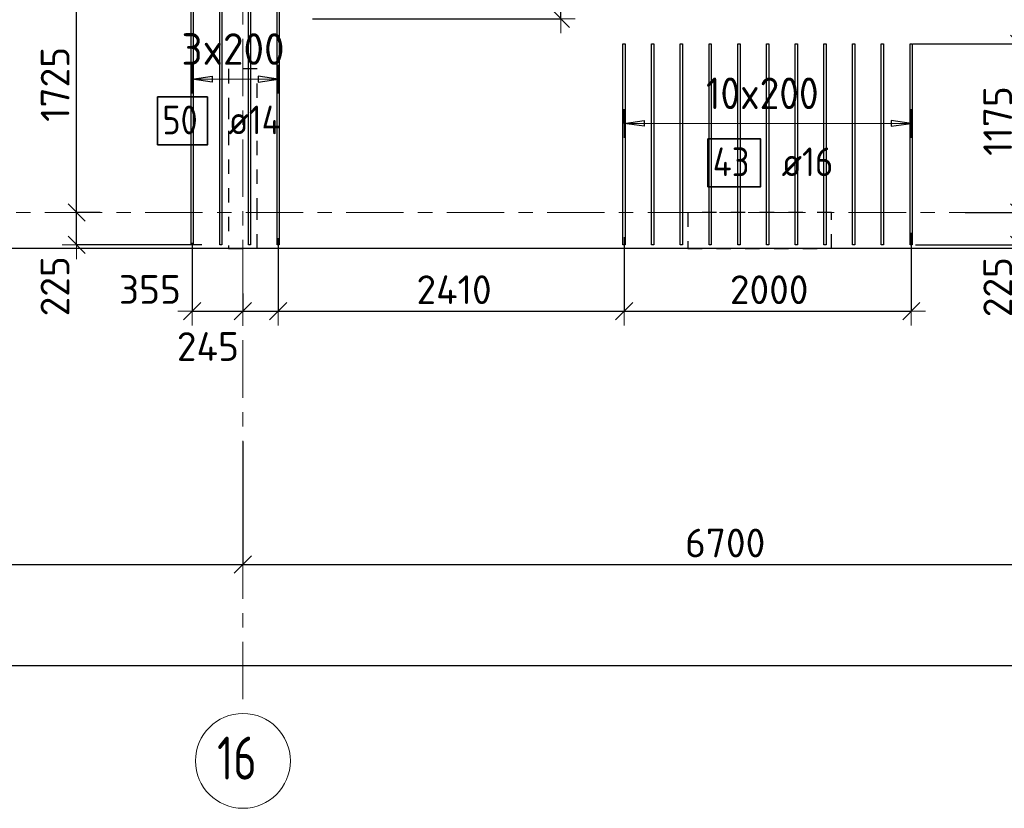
# Model space of a CAD drawing. Header units: metres. Extents: x -38 to 107, y -15 to 21.
# Tile 30 of 133: x 39.9 to 46.75, y -4.15 to 1.34. Entities that reach past the tile are written whole.
import ezdxf

# ---------------------------------------------------------------- set-up
doc = ezdxf.new("R2010")
doc.units = ezdxf.units.M
doc.header["$PDMODE"] = 65
for name, pattern in [('______11', [0.5, 0.4, -0.05, 0, -0.05]), ('______2', [0.0405, 0.03, -0.0105]), ('______5', [1.1, 0.8, -0.1, 0.1, -0.1])]:
    doc.linetypes.add(name, pattern=pattern)
for name, color, linetype, lineweight in [('XR$2$Осевая линия (1)', 7, '______5', 13), ('XR$2$Размерная линия (1)', 7, 'Continuous', 13), ('XR$4$Перекрытие (1)', 7, 'Continuous', 35), ('XR$4$Размерная линия (1)', 7, 'Continuous', 13)]:
    doc.layers.add(name, color=color, linetype=linetype, lineweight=lineweight)
for name, color, linetype, lineweight, true_color in [('XR$4$Арм.стержн.Доп. Арм верхн.зоны Х', 7, 'Continuous', 35, 0x8c8cff), ('XR$4$Арм.стержн.Доп. Арм. верхн.зоны У', 7, 'Continuous', 35, 0x739641), ('XR$6$Стена_ бетон несущ.', 7, 'Continuous', 70, 0xb4b496)]:
    doc.layers.add(name, color=color, linetype=linetype, lineweight=lineweight, true_color=true_color)
doc.styles.add('ISOCPEUR', font='txt')
doc.dimstyles.new('DIMSTYLE_3', dxfattribs={"dimtxt": 0.2, "dimasz": 0.2, "dimexe": 0, "dimexo": 0, "dimgap": 0.1, "dimtad": 2, "dimdec": 0, "dimlfac": 1000, "dimrnd": 5, "dimzin": 12, "dimdsep": 46, "dimtxsty": 'ISOCPEUR', "dimblk1": 'ALL_ML_STRICH', "dimblk2": 'ALL_ML_STRICH', "dimsah": 1, "dimcen": 0, "dimclrd": 7, "dimclre": 256, "dimclrt": 7, "dimadec": 0, "dimazin": 0, "dimtfac": 1, "dimtdec": 0, "dimtix": 1, "dimtmove": 2, "dimatfit": 3, "dimfxl": 0, "dimtzin": 0, "dimlwd": 0, "dimlwe": -3, "dimarcsym": 0})
doc.dimstyles.new('DIMSTYLE_33', dxfattribs={"dimtxt": 0.2, "dimasz": 0.2, "dimexe": 0, "dimexo": 0, "dimgap": 0.1, "dimtad": 2, "dimdec": 0, "dimlfac": 1000, "dimrnd": 5, "dimzin": 12, "dimdsep": 46, "dimtxsty": 'ISOCPEUR', "dimblk1": 'ALL_ML_STRICH', "dimblk2": 'ALL_ML_STRICH', "dimsah": 1, "dimcen": 0, "dimclrd": 7, "dimclre": 256, "dimclrt": 7, "dimadec": 0, "dimazin": 0, "dimtfac": 1, "dimtdec": 0, "dimtix": 1, "dimtmove": 2, "dimatfit": 3, "dimfxl": 0, "dimtvp": 1.2, "dimtzin": 0, "dimlwd": 0, "dimlwe": -3, "dimarcsym": 0})
doc.dimstyles.new('DIMSTYLE_34', dxfattribs={"dimtxt": 0.2, "dimasz": 0.2, "dimexe": 0, "dimexo": 0, "dimgap": 0.1, "dimtad": 0, "dimdec": 0, "dimlfac": 1000, "dimrnd": 5, "dimzin": 12, "dimdsep": 46, "dimtxsty": 'ISOCPEUR', "dimblk1": 'ALL_ML_STRICH', "dimblk2": 'ALL_ML_STRICH', "dimsah": 1, "dimcen": 0, "dimclrd": 7, "dimclre": 256, "dimclrt": 7, "dimadec": 0, "dimazin": 0, "dimtfac": 1, "dimtdec": 0, "dimtix": 1, "dimtmove": 2, "dimatfit": 3, "dimfxl": 0, "dimtvp": 1.2, "dimtzin": 0, "dimlwd": 0, "dimlwe": -3, "dimarcsym": 0})

# ---------------------------------------------------------------- blocks, each defined once
blk = doc.blocks.new('ALL_ML_STRICH')
at = {"color": 0, "linetype": 'ByBlock', "lineweight": -2}
for p, q in [((0, -0.5), (0, 0.5)), ((-1, 0), (0.5, 0)), ((-0.3, -0.3), (0.3, 0.3))]:
    blk.add_line(p, q, dxfattribs=at)
blk = doc.blocks.new('*D12')
at = {"layer": 'DEFPOINTS', "color": 7, "linetype": 'Continuous', "lineweight": 13, "transparency": 33554687}
for p in [(0.5, -3.1033), (61.6, -3.1401), (0.5, -3.1563)]:
    blk.add_point(p, dxfattribs=at)
at = {"layer": 'XR$2$Размерная линия (1)', "color": 9, "linetype": 'Continuous', "lineweight": -2, "true_color": 0xc7c7c7, "transparency": 33554687}
for p, q in [((0.5, -3.1233), (0.5, -3.1563)), ((61.6, -3.1563), (61.6, -3.1563))]:
    blk.add_line(p, q, dxfattribs=at)
at = {"layer": 'XR$2$Размерная линия (1)', "color": 7, "linetype": 'Continuous', "lineweight": -2, "transparency": 33554687}
blk.add_line((0.5, -3.1563), (61.6, -3.1563), dxfattribs=at)
at = {"layer": 'XR$2$Размерная линия (1)', "color": 7, "linetype": 'Continuous', "lineweight": 13, "transparency": 33554687, "xscale": 0.2, "yscale": 0.2, "zscale": 0.2, "rotation": 180}
blk.add_blockref('ALL_ML_STRICH', (0.5, -3.1563), dxfattribs=at)
at = {"layer": 'XR$2$Размерная линия (1)', "color": 7, "linetype": 'Continuous', "lineweight": 13, "transparency": 33554687, "xscale": 0.2, "yscale": 0.2, "zscale": 0.2}
blk.add_blockref('ALL_ML_STRICH', (61.6, -3.1563), dxfattribs=at)
at = {"layer": 'XR$2$Размерная линия (1)', "color": 7, "linetype": 'Continuous', "lineweight": 13, "transparency": 33554687, "insert": (31.1, -3.0063), "char_height": 0.2, "width": 1, "attachment_point": 5, "style": 'ISOCPEUR'}
blk.add_mtext('\\A1;{61100}', dxfattribs=at)
blk = doc.blocks.new('*D22')
at = {"layer": 'DEFPOINTS', "color": 7, "linetype": 'Continuous', "lineweight": 13, "transparency": 33554687}
for p in [(41.45, -1.5748), (36.95, -1.6172), (36.95, -2.452)]:
    blk.add_point(p, dxfattribs=at)
at = {"layer": 'XR$2$Размерная линия (1)', "color": 9, "linetype": 'Continuous', "lineweight": -2, "true_color": 0xc7c7c7, "transparency": 33554687}
for p, q in [((36.95, -1.6372), (36.95, -2.452)), ((41.45, -1.5948), (41.45, -2.452))]:
    blk.add_line(p, q, dxfattribs=at)
at = {"layer": 'XR$2$Размерная линия (1)', "color": 7, "linetype": 'Continuous', "lineweight": -2, "transparency": 33554687}
blk.add_line((36.95, -2.452), (41.45, -2.452), dxfattribs=at)
at = {"layer": 'XR$2$Размерная линия (1)', "color": 7, "linetype": 'Continuous', "lineweight": 13, "transparency": 33554687, "xscale": 0.2, "yscale": 0.2, "zscale": 0.2, "rotation": 180}
blk.add_blockref('ALL_ML_STRICH', (36.95, -2.452), dxfattribs=at)
at = {"layer": 'XR$2$Размерная линия (1)', "color": 7, "linetype": 'Continuous', "lineweight": 13, "transparency": 33554687, "xscale": 0.2, "yscale": 0.2, "zscale": 0.2}
blk.add_blockref('ALL_ML_STRICH', (41.45, -2.452), dxfattribs=at)
at = {"layer": 'XR$2$Размерная линия (1)', "color": 7, "linetype": 'Continuous', "lineweight": 13, "transparency": 33554687, "insert": (39.2, -2.302), "char_height": 0.2, "width": 0.8, "attachment_point": 5, "style": 'ISOCPEUR'}
blk.add_mtext('\\A1;{4500}', dxfattribs=at)
blk = doc.blocks.new('*D23')
at = {"layer": 'DEFPOINTS', "color": 7, "linetype": 'Continuous', "lineweight": 13, "transparency": 33554687}
for p in [(41.45, -1.5748), (48.15, -1.6059), (41.45, -2.452)]:
    blk.add_point(p, dxfattribs=at)
at = {"layer": 'XR$2$Размерная линия (1)', "color": 9, "linetype": 'Continuous', "lineweight": -2, "true_color": 0xc7c7c7, "transparency": 33554687}
for p, q in [((41.45, -1.5948), (41.45, -2.452)), ((48.15, -1.6259), (48.15, -2.452))]:
    blk.add_line(p, q, dxfattribs=at)
at = {"layer": 'XR$2$Размерная линия (1)', "color": 7, "linetype": 'Continuous', "lineweight": -2, "transparency": 33554687}
blk.add_line((41.45, -2.452), (48.15, -2.452), dxfattribs=at)
at = {"layer": 'XR$2$Размерная линия (1)', "color": 7, "linetype": 'Continuous', "lineweight": 13, "transparency": 33554687, "xscale": 0.2, "yscale": 0.2, "zscale": 0.2, "rotation": 180}
blk.add_blockref('ALL_ML_STRICH', (41.45, -2.452), dxfattribs=at)
at = {"layer": 'XR$2$Размерная линия (1)', "color": 7, "linetype": 'Continuous', "lineweight": 13, "transparency": 33554687, "xscale": 0.2, "yscale": 0.2, "zscale": 0.2}
blk.add_blockref('ALL_ML_STRICH', (48.15, -2.452), dxfattribs=at)
at = {"layer": 'XR$2$Размерная линия (1)', "color": 7, "linetype": 'Continuous', "lineweight": 13, "transparency": 33554687, "insert": (44.81, -2.302), "char_height": 0.2, "width": 0.8, "attachment_point": 5, "style": 'ISOCPEUR'}
blk.add_mtext('\\A1;{6700}', dxfattribs=at)
blk = doc.blocks.new('*D469')
at = {"layer": 'DEFPOINTS', "color": 7, "linetype": 'Continuous', "lineweight": 13, "transparency": 33554687}
for p in [(40.4755, 0), (40.2922, -0.2248), (41.1843, -0.2248)]:
    blk.add_point(p, dxfattribs=at)
at = {"layer": 'XR$4$Размерная линия (1)', "color": 9, "linetype": 'Continuous', "lineweight": -2, "true_color": 0xc7c7c7, "transparency": 33554687}
for p, q in [((40.4555, 0), (40.2922, 0)), ((41.1643, -0.2248), (40.2922, -0.2248))]:
    blk.add_line(p, q, dxfattribs=at)
at = {"layer": 'XR$4$Размерная линия (1)', "color": 7, "linetype": 'Continuous', "lineweight": -2, "transparency": 33554687}
blk.add_line((40.2922, -0.2248), (40.2922, 0), dxfattribs=at)
at = {"layer": 'XR$4$Размерная линия (1)', "color": 7, "linetype": 'Continuous', "lineweight": 13, "transparency": 33554687, "xscale": 0.2, "yscale": 0.2, "zscale": 0.2}
for p, rotation in [((40.2922, 0), 90), ((40.2922, -0.2248), 270)]:
    blk.add_blockref('ALL_ML_STRICH', p, dxfattribs=dict(at, rotation=rotation))
at = {"layer": 'XR$4$Размерная линия (1)', "color": 7, "linetype": 'Continuous', "lineweight": 13, "transparency": 33554687, "insert": (40.1413, -0.5137), "char_height": 0.2, "width": 0.6, "attachment_point": 5, "rotation": 90, "style": 'ISOCPEUR'}
blk.add_mtext('\\A1;{225}', dxfattribs=at)
blk = doc.blocks.new('*D470')
at = {"layer": 'DEFPOINTS', "color": 7, "linetype": 'Continuous', "lineweight": 13, "transparency": 33554687}
for p in [(41.1032, 1.7252), (40.2922, 0), (40.4755, 0)]:
    blk.add_point(p, dxfattribs=at)
at = {"layer": 'XR$4$Размерная линия (1)', "color": 9, "linetype": 'Continuous', "lineweight": -2, "true_color": 0xc7c7c7, "transparency": 33554687}
for p, q in [((41.0832, 1.7252), (40.2922, 1.7252)), ((40.4555, 0), (40.2922, 0))]:
    blk.add_line(p, q, dxfattribs=at)
at = {"layer": 'XR$4$Размерная линия (1)', "color": 7, "linetype": 'Continuous', "lineweight": -2, "transparency": 33554687}
blk.add_line((40.2922, 0), (40.2922, 1.7252), dxfattribs=at)
at = {"layer": 'XR$4$Размерная линия (1)', "color": 7, "linetype": 'Continuous', "lineweight": 13, "transparency": 33554687, "xscale": 0.2, "yscale": 0.2, "zscale": 0.2}
for p, rotation in [((40.2922, 1.7252), 90), ((40.2922, 0), 270)]:
    blk.add_blockref('ALL_ML_STRICH', p, dxfattribs=dict(at, rotation=rotation))
at = {"layer": 'XR$4$Размерная линия (1)', "color": 7, "linetype": 'Continuous', "lineweight": 13, "transparency": 33554687, "insert": (40.1422, 0.8926), "char_height": 0.2, "width": 0.8, "attachment_point": 5, "rotation": 90, "style": 'ISOCPEUR'}
blk.add_mtext('\\A1;{1725}', dxfattribs=at)
blk = doc.blocks.new('*D474')
at = {"layer": 'DEFPOINTS', "color": 7, "linetype": 'Continuous', "lineweight": 13, "transparency": 33554687}
for p in [(41.866, 5.2497), (41.9152, 1.3497), (43.6659, 1.3497)]:
    blk.add_point(p, dxfattribs=at)
at = {"layer": 'XR$4$Размерная линия (1)', "color": 9, "linetype": 'Continuous', "lineweight": -2, "true_color": 0xc7c7c7, "transparency": 33554687}
for p, q in [((41.886, 5.2497), (43.6659, 5.2497)), ((41.9352, 1.3497), (43.6659, 1.3497))]:
    blk.add_line(p, q, dxfattribs=at)
at = {"layer": 'XR$4$Размерная линия (1)', "color": 7, "linetype": 'Continuous', "lineweight": -2, "transparency": 33554687}
blk.add_line((43.6659, 1.3497), (43.6659, 5.2497), dxfattribs=at)
at = {"layer": 'XR$4$Размерная линия (1)', "color": 7, "linetype": 'Continuous', "lineweight": 13, "transparency": 33554687, "xscale": 0.2, "yscale": 0.2, "zscale": 0.2}
for p, rotation in [((43.6659, 5.2497), 90), ((43.6659, 1.3497), 270)]:
    blk.add_blockref('ALL_ML_STRICH', p, dxfattribs=dict(at, rotation=rotation))
at = {"layer": 'XR$4$Размерная линия (1)', "color": 7, "linetype": 'Continuous', "lineweight": 13, "transparency": 33554687, "insert": (43.5159, 3.3097), "char_height": 0.2, "width": 0.8, "attachment_point": 5, "rotation": 90, "style": 'ISOCPEUR'}
blk.add_mtext('\\A1;{3900}', dxfattribs=at)
blk = doc.blocks.new('*D482')
at = {"layer": 'DEFPOINTS', "color": 7, "linetype": 'Continuous', "lineweight": 13, "transparency": 33554687}
for p in [(41.0962, -0.191), (41.45, -0.5444), (41.0962, -0.6875)]:
    blk.add_point(p, dxfattribs=at)
at = {"layer": 'XR$4$Размерная линия (1)', "color": 9, "linetype": 'Continuous', "lineweight": -2, "true_color": 0xc7c7c7, "transparency": 33554687}
for p, q in [((41.0962, -0.211), (41.0962, -0.6875)), ((41.45, -0.5644), (41.45, -0.6875))]:
    blk.add_line(p, q, dxfattribs=at)
at = {"layer": 'XR$4$Размерная линия (1)', "color": 7, "linetype": 'Continuous', "lineweight": -2, "transparency": 33554687}
blk.add_line((41.0962, -0.6875), (41.45, -0.6875), dxfattribs=at)
at = {"layer": 'XR$4$Размерная линия (1)', "color": 7, "linetype": 'Continuous', "lineweight": 13, "transparency": 33554687, "xscale": 0.2, "yscale": 0.2, "zscale": 0.2, "rotation": 180}
blk.add_blockref('ALL_ML_STRICH', (41.0962, -0.6875), dxfattribs=at)
at = {"layer": 'XR$4$Размерная линия (1)', "color": 7, "linetype": 'Continuous', "lineweight": 13, "transparency": 33554687, "xscale": 0.2, "yscale": 0.2, "zscale": 0.2}
blk.add_blockref('ALL_ML_STRICH', (41.45, -0.6875), dxfattribs=at)
at = {"layer": 'XR$4$Размерная линия (1)', "color": 7, "linetype": 'Continuous', "lineweight": 13, "transparency": 33554687, "insert": (40.8025, -0.5359), "char_height": 0.2, "width": 0.6, "attachment_point": 5, "style": 'ISOCPEUR'}
blk.add_mtext('\\A1;{355}', dxfattribs=at)
blk = doc.blocks.new('*D483')
at = {"layer": 'DEFPOINTS', "color": 7, "linetype": 'Continuous', "lineweight": 13, "transparency": 33554687}
for p in [(41.6962, -0.1591), (41.45, -0.5444), (41.45, -0.6875)]:
    blk.add_point(p, dxfattribs=at)
at = {"layer": 'XR$4$Размерная линия (1)', "color": 9, "linetype": 'Continuous', "lineweight": -2, "true_color": 0xc7c7c7, "transparency": 33554687}
for p, q in [((41.6962, -0.1791), (41.6962, -0.6875)), ((41.45, -0.5644), (41.45, -0.6875))]:
    blk.add_line(p, q, dxfattribs=at)
at = {"layer": 'XR$4$Размерная линия (1)', "color": 7, "linetype": 'Continuous', "lineweight": -2, "transparency": 33554687}
blk.add_line((41.45, -0.6875), (41.6962, -0.6875), dxfattribs=at)
at = {"layer": 'XR$4$Размерная линия (1)', "color": 7, "linetype": 'Continuous', "lineweight": 13, "transparency": 33554687, "xscale": 0.2, "yscale": 0.2, "zscale": 0.2, "rotation": 180}
blk.add_blockref('ALL_ML_STRICH', (41.45, -0.6875), dxfattribs=at)
at = {"layer": 'XR$4$Размерная линия (1)', "color": 7, "linetype": 'Continuous', "lineweight": 13, "transparency": 33554687, "xscale": 0.2, "yscale": 0.2, "zscale": 0.2}
blk.add_blockref('ALL_ML_STRICH', (41.6962, -0.6875), dxfattribs=at)
at = {"layer": 'XR$4$Размерная линия (1)', "color": 7, "linetype": 'Continuous', "lineweight": 13, "transparency": 33554687, "insert": (41.2065, -0.9333), "char_height": 0.2, "width": 0.6, "attachment_point": 5, "style": 'ISOCPEUR'}
blk.add_mtext('\\A1;{245}', dxfattribs=at)
blk = doc.blocks.new('*D484')
at = {"layer": 'DEFPOINTS', "color": 7, "linetype": 'Continuous', "lineweight": 13, "transparency": 33554687}
for p in [(41.6962, -0.1591), (44.1064, -0.1511), (41.6962, -0.6875)]:
    blk.add_point(p, dxfattribs=at)
at = {"layer": 'XR$4$Размерная линия (1)', "color": 9, "linetype": 'Continuous', "lineweight": -2, "true_color": 0xc7c7c7, "transparency": 33554687}
for p, q in [((41.6962, -0.1791), (41.6962, -0.6875)), ((44.1064, -0.1711), (44.1064, -0.6875))]:
    blk.add_line(p, q, dxfattribs=at)
at = {"layer": 'XR$4$Размерная линия (1)', "color": 7, "linetype": 'Continuous', "lineweight": -2, "transparency": 33554687}
blk.add_line((41.6962, -0.6875), (44.1064, -0.6875), dxfattribs=at)
at = {"layer": 'XR$4$Размерная линия (1)', "color": 7, "linetype": 'Continuous', "lineweight": 13, "transparency": 33554687, "xscale": 0.2, "yscale": 0.2, "zscale": 0.2, "rotation": 180}
blk.add_blockref('ALL_ML_STRICH', (41.6962, -0.6875), dxfattribs=at)
at = {"layer": 'XR$4$Размерная линия (1)', "color": 7, "linetype": 'Continuous', "lineweight": 13, "transparency": 33554687, "xscale": 0.2, "yscale": 0.2, "zscale": 0.2}
blk.add_blockref('ALL_ML_STRICH', (44.1064, -0.6875), dxfattribs=at)
at = {"layer": 'XR$4$Размерная линия (1)', "color": 7, "linetype": 'Continuous', "lineweight": 13, "transparency": 33554687, "insert": (42.9213, -0.5375), "char_height": 0.2, "width": 0.8, "attachment_point": 5, "style": 'ISOCPEUR'}
blk.add_mtext('\\A1;{2410}', dxfattribs=at)
blk = doc.blocks.new('*D485')
at = {"layer": 'DEFPOINTS', "color": 7, "linetype": 'Continuous', "lineweight": 13, "transparency": 33554687}
for p in [(46.1064, -0.1204), (44.1064, -0.1511), (44.1064, -0.6875)]:
    blk.add_point(p, dxfattribs=at)
at = {"layer": 'XR$4$Размерная линия (1)', "color": 9, "linetype": 'Continuous', "lineweight": -2, "true_color": 0xc7c7c7, "transparency": 33554687}
for p, q in [((44.1064, -0.1711), (44.1064, -0.6875)), ((46.1064, -0.1404), (46.1064, -0.6875))]:
    blk.add_line(p, q, dxfattribs=at)
at = {"layer": 'XR$4$Размерная линия (1)', "color": 7, "linetype": 'Continuous', "lineweight": -2, "transparency": 33554687}
blk.add_line((44.1064, -0.6875), (46.1064, -0.6875), dxfattribs=at)
at = {"layer": 'XR$4$Размерная линия (1)', "color": 7, "linetype": 'Continuous', "lineweight": 13, "transparency": 33554687, "xscale": 0.2, "yscale": 0.2, "zscale": 0.2, "rotation": 180}
blk.add_blockref('ALL_ML_STRICH', (44.1064, -0.6875), dxfattribs=at)
at = {"layer": 'XR$4$Размерная линия (1)', "color": 7, "linetype": 'Continuous', "lineweight": 13, "transparency": 33554687, "xscale": 0.2, "yscale": 0.2, "zscale": 0.2}
blk.add_blockref('ALL_ML_STRICH', (46.1064, -0.6875), dxfattribs=at)
at = {"layer": 'XR$4$Размерная линия (1)', "color": 7, "linetype": 'Continuous', "lineweight": 13, "transparency": 33554687, "insert": (45.1164, -0.5375), "char_height": 0.2, "width": 0.8, "attachment_point": 5, "style": 'ISOCPEUR'}
blk.add_mtext('\\A1;{2000}', dxfattribs=at)
blk = doc.blocks.new('*D601')
at = {"layer": 'DEFPOINTS', "color": 7, "linetype": 'Continuous', "lineweight": 13, "transparency": 33554687}
for p in [(46.4626, 0), (46.1154, -0.2248), (46.8584, -0.2248)]:
    blk.add_point(p, dxfattribs=at)
at = {"layer": 'XR$4$Размерная линия (1)', "color": 9, "linetype": 'Continuous', "lineweight": -2, "true_color": 0xc7c7c7, "transparency": 33554687}
for p, q in [((46.4826, 0), (46.8584, 0)), ((46.1354, -0.2248), (46.8584, -0.2248))]:
    blk.add_line(p, q, dxfattribs=at)
at = {"layer": 'XR$4$Размерная линия (1)', "color": 7, "linetype": 'Continuous', "lineweight": -2, "transparency": 33554687}
blk.add_line((46.8584, -0.2248), (46.8584, 0), dxfattribs=at)
at = {"layer": 'XR$4$Размерная линия (1)', "color": 7, "linetype": 'Continuous', "lineweight": 13, "transparency": 33554687, "xscale": 0.2, "yscale": 0.2, "zscale": 0.2}
for p, rotation in [((46.8584, 0), 90), ((46.8584, -0.2248), 270)]:
    blk.add_blockref('ALL_ML_STRICH', p, dxfattribs=dict(at, rotation=rotation))
at = {"layer": 'XR$4$Размерная линия (1)', "color": 7, "linetype": 'Continuous', "lineweight": 13, "transparency": 33554687, "insert": (46.7088, -0.5197), "char_height": 0.2, "width": 0.6, "attachment_point": 5, "rotation": 90, "style": 'ISOCPEUR'}
blk.add_mtext('\\A1;{225}', dxfattribs=at)
blk = doc.blocks.new('*D602')
at = {"layer": 'DEFPOINTS', "color": 7, "linetype": 'Continuous', "lineweight": 13, "transparency": 33554687}
for p in [(46.0974, 1.1752), (46.4626, 0), (46.8584, 0)]:
    blk.add_point(p, dxfattribs=at)
at = {"layer": 'XR$4$Размерная линия (1)', "color": 9, "linetype": 'Continuous', "lineweight": -2, "true_color": 0xc7c7c7, "transparency": 33554687}
for p, q in [((46.1174, 1.1752), (46.8584, 1.1752)), ((46.4826, 0), (46.8584, 0))]:
    blk.add_line(p, q, dxfattribs=at)
at = {"layer": 'XR$4$Размерная линия (1)', "color": 7, "linetype": 'Continuous', "lineweight": -2, "transparency": 33554687}
blk.add_line((46.8584, 0), (46.8584, 1.1752), dxfattribs=at)
at = {"layer": 'XR$4$Размерная линия (1)', "color": 7, "linetype": 'Continuous', "lineweight": 13, "transparency": 33554687, "xscale": 0.2, "yscale": 0.2, "zscale": 0.2}
for p, rotation in [((46.8584, 1.1752), 90), ((46.8584, 0), 270)]:
    blk.add_blockref('ALL_ML_STRICH', p, dxfattribs=dict(at, rotation=rotation))
at = {"layer": 'XR$4$Размерная линия (1)', "color": 7, "linetype": 'Continuous', "lineweight": 13, "transparency": 33554687, "insert": (46.7084, 0.6376), "char_height": 0.2, "width": 0.8, "attachment_point": 5, "rotation": 90, "style": 'ISOCPEUR'}
blk.add_mtext('\\A1;{1175}', dxfattribs=at)

msp = doc.modelspace()

# ---------------------------------------------------------------- linework, layer by layer
at = {"layer": 'XR$2$Осевая линия (1)', "color": 253, "linetype": '______11', "lineweight": 13, "true_color": 0xa0a0a0, "transparency": 33554687}
for p, q in [((41.45, -3.39), (41.45, 8.13)), ((-2.63, 0), (62.6, 0))]:
    msp.add_line(p, q, dxfattribs=at)
at = {"layer": 'XR$2$Осевая линия (1)', "color": 7, "linetype": 'Continuous', "lineweight": 13, "transparency": 33554687}
msp.add_circle((41.4504, -3.8199), 0.3304, dxfattribs=at)
at = {"layer": 'XR$4$Арм.стержн.Доп. Арм верхн.зоны Х', "color": 253, "linetype": 'Continuous', "lineweight": -3, "true_color": 0xa0a0a0, "transparency": 33554687}
for p, q in [((41.0962, 0.9291), (41.0962, 1.0291)), ((41.6962, 0.9291), (41.6962, 1.0291)), ((41.0962, 0.9291), (41.0962, 0.8291)), ((41.6962, 0.9291), (41.6962, 0.8291))]:
    msp.add_line(p, q, dxfattribs=at)
at = {"layer": 'XR$4$Арм.стержн.Доп. Арм верхн.зоны Х', "color": 7, "linetype": 'Continuous', "lineweight": 25, "transparency": 33554687}
for p, q in [((41.0962, 0.9291), (41.2362, 0.9491)), ((41.2362, 0.9091), (41.0962, 0.9291)), ((41.2362, 0.9491), (41.2362, 0.9091)), ((41.6962, 0.9291), (41.5562, 0.9491)), ((41.5562, 0.9491), (41.5562, 0.9091)), ((41.5562, 0.9091), (41.6962, 0.9291))]:
    msp.add_line(p, q, dxfattribs=at)
at = {"layer": 'XR$4$Арм.стержн.Доп. Арм верхн.зоны Х', "color": 7, "linetype": 'Continuous', "lineweight": 13, "transparency": 33554687}
for p, q in [((41.0962, 0.9291), (41.0962, 0.9291)), ((41.0962, 0.9291), (41.6962, 0.9291)), ((41.6962, 0.9291), (41.6962, 0.9291))]:
    msp.add_line(p, q, dxfattribs=at)
at = {"layer": 'XR$4$Арм.стержн.Доп. Арм верхн.зоны Х', "color": 7, "linetype": 'Continuous', "lineweight": 25, "transparency": 33554687}
for points in [[(41.0892, -0.2248), (41.0892, 1.7252), (41.1032, 1.7252), (41.1032, -0.2248), (41.0892, -0.2248)], [(41.2892, -0.2248), (41.2892, 1.7252), (41.3032, 1.7252), (41.3032, -0.2248), (41.2892, -0.2248)], [(41.4892, -0.2248), (41.4892, 1.7252), (41.5032, 1.7252), (41.5032, -0.2248), (41.4892, -0.2248)], [(41.6892, -0.2248), (41.6892, 1.7252), (41.7032, 1.7252), (41.7032, -0.2248), (41.6892, -0.2248)]]:
    msp.add_lwpolyline(points, dxfattribs=at)
at = {"layer": 'XR$4$Арм.стержн.Доп. Арм верхн.зоны Х', "color": 7, "linetype": 'Continuous', "lineweight": 35, "transparency": 33554687}
msp.add_lwpolyline([(40.8562, 0.4717), (41.2028, 0.4717), (41.2028, 0.805), (40.8562, 0.805), (40.8562, 0.4717)], dxfattribs=at)
at = {"layer": 'XR$4$Арм.стержн.Доп. Арм. верхн.зоны У', "color": 253, "linetype": 'Continuous', "lineweight": -3, "true_color": 0xa0a0a0, "transparency": 33554687}
for p, q in [((44.1054, 0.6206), (44.1054, 0.7206)), ((46.1054, 0.6206), (46.1054, 0.7206)), ((44.1054, 0.6206), (44.1054, 0.5206)), ((46.1054, 0.6206), (46.1054, 0.5206))]:
    msp.add_line(p, q, dxfattribs=at)
at = {"layer": 'XR$4$Арм.стержн.Доп. Арм. верхн.зоны У', "color": 7, "linetype": 'Continuous', "lineweight": 25, "transparency": 33554687}
for p, q in [((44.1054, 0.6206), (44.2454, 0.6406)), ((44.2454, 0.6006), (44.1054, 0.6206)), ((44.2454, 0.6406), (44.2454, 0.6006)), ((46.1054, 0.6206), (45.9654, 0.6406)), ((45.9654, 0.6406), (45.9654, 0.6006)), ((45.9654, 0.6006), (46.1054, 0.6206))]:
    msp.add_line(p, q, dxfattribs=at)
at = {"layer": 'XR$4$Арм.стержн.Доп. Арм. верхн.зоны У', "color": 7, "linetype": 'Continuous', "lineweight": 13, "transparency": 33554687}
for p, q in [((44.1054, 0.6206), (44.1054, 0.6206)), ((46.1054, 0.6206), (46.1054, 0.6206))]:
    msp.add_line(p, q, dxfattribs=at)
at = {"layer": 'XR$4$Арм.стержн.Доп. Арм. верхн.зоны У', "color": 7, "linetype": 'Continuous', "lineweight": 25, "transparency": 33554687}
for points in [[(44.0974, -0.2248), (44.0974, 1.1752), (44.1134, 1.1752), (44.1134, -0.2248), (44.0974, -0.2248)], [(44.2974, -0.2248), (44.2974, 1.1752), (44.3134, 1.1752), (44.3134, -0.2248), (44.2974, -0.2248)], [(44.4974, -0.2248), (44.4974, 1.1752), (44.5134, 1.1752), (44.5134, -0.2248), (44.4974, -0.2248)], [(44.6974, -0.2248), (44.6974, 1.1752), (44.7134, 1.1752), (44.7134, -0.2248), (44.6974, -0.2248)], [(44.8974, -0.2248), (44.8974, 1.1752), (44.9134, 1.1752), (44.9134, -0.2248), (44.8974, -0.2248)], [(45.0974, -0.2248), (45.0974, 1.1752), (45.1134, 1.1752), (45.1134, -0.2248), (45.0974, -0.2248)], [(45.2974, -0.2248), (45.2974, 1.1752), (45.3134, 1.1752), (45.3134, -0.2248), (45.2974, -0.2248)], [(45.4974, -0.2248), (45.4974, 1.1752), (45.5134, 1.1752), (45.5134, -0.2248), (45.4974, -0.2248)], [(45.6974, -0.2248), (45.6974, 1.1752), (45.7134, 1.1752), (45.7134, -0.2248), (45.6974, -0.2248)], [(45.8974, -0.2248), (45.8974, 1.1752), (45.9134, 1.1752), (45.9134, -0.2248), (45.8974, -0.2248)], [(46.0974, -0.2248), (46.0974, 1.1752), (46.1134, 1.1752), (46.1134, -0.2248), (46.0974, -0.2248)]]:
    msp.add_lwpolyline(points, dxfattribs=at)
at = {"layer": 'XR$4$Арм.стержн.Доп. Арм. верхн.зоны У', "color": 7, "linetype": 'Continuous', "lineweight": 13, "transparency": 33554687}
msp.add_lwpolyline([(44.1054, 0.6206), (44.4774, 0.6206), (44.4774, 0.6206), (46.1054, 0.6206)], dxfattribs=at)
at = {"layer": 'XR$4$Арм.стержн.Доп. Арм. верхн.зоны У', "color": 7, "linetype": 'Continuous', "lineweight": 35, "transparency": 33554687}
msp.add_lwpolyline([(44.6898, 0.1802), (45.0565, 0.1802), (45.0565, 0.5135), (44.6898, 0.5135), (44.6898, 0.1802)], dxfattribs=at)
at = {"layer": 'XR$4$Перекрытие (1)', "color": 7, "linetype": 'Continuous', "lineweight": 25, "transparency": 33554687}
msp.add_line((61.85, -0.2498), (32.725, -0.2498), dxfattribs=at)
at = {"layer": 'XR$6$Стена_ бетон несущ.', "color": 253, "linetype": '______2', "lineweight": -3, "true_color": 0xa0a0a0, "transparency": 33554687}
for p, q in [((41.55, 1), (41.35, 1)), ((41.35, 1), (41.35, 0.75)), ((41.55, 0), (41.55, 1)), ((41.35, 0.75), (41.35, 0.57)), ((41.35, 0.57), (41.35, -0.25)), ((41.55, -0.25), (41.55, 0)), ((45.55, 0), (44.55, 0)), ((44.55, 0), (44.55, -0.25)), ((45.55, -0.25), (45.55, 0)), ((41.35, -0.25), (41.55, -0.25)), ((44.55, -0.25), (45.55, -0.25))]:
    msp.add_line(p, q, dxfattribs=at)

# ---------------------------------------------------------------- texts
at = {"layer": 'XR$2$Осевая линия (1)', "color": 7, "linetype": 'Continuous', "lineweight": 13, "transparency": 33554687, "insert": (41.2704, -3.9504), "char_height": 0.3, "width": 0.472281, "attachment_point": 7, "style": 'ISOCPEUR'}
msp.add_mtext('\\W0.75;16', dxfattribs=at)
at = {"layer": 'XR$4$Арм.стержн.Доп. Арм верхн.зоны Х', "color": 7, "linetype": 'Continuous', "lineweight": 13, "transparency": 33554687, "insert": (41.0222, 1.0291), "char_height": 0.22, "width": 0.873359, "attachment_point": 7, "style": 'ISOCPEUR'}
msp.add_mtext('\\W0.95;3x200', dxfattribs=at)
at = {"layer": 'XR$4$Арм.стержн.Доп. Арм верхн.зоны Х', "color": 7, "linetype": 'Continuous', "lineweight": 25, "transparency": 33554687, "char_height": 0.2, "attachment_point": 7, "style": 'ISOCPEUR'}
for s, insert, width in [('\\W0.87;50', (40.8895, 0.545), 0.367208), ('\\W0.89; ø14 ', (41.2362, 0.545), 0.769432)]:
    msp.add_mtext(s, dxfattribs=dict(at, insert=insert, width=width))
at = {"layer": 'XR$4$Арм.стержн.Доп. Арм. верхн.зоны У', "color": 7, "linetype": 'Continuous', "lineweight": 13, "transparency": 33554687, "insert": (44.6764, 0.7206), "char_height": 0.22, "width": 0.979318, "attachment_point": 7, "style": 'ISOCPEUR'}
msp.add_mtext('\\W0.91;10x200', dxfattribs=at)
at = {"layer": 'XR$4$Арм.стержн.Доп. Арм. верхн.зоны У', "color": 7, "linetype": 'Continuous', "lineweight": 25, "transparency": 33554687, "char_height": 0.2, "attachment_point": 7, "style": 'ISOCPEUR'}
for s, insert, width in [('\\W0.88;43', (44.7232, 0.2535), 0.387995), ('\\W0.89; ø16 ', (45.0898, 0.2535), 0.749105)]:
    msp.add_mtext(s, dxfattribs=dict(at, insert=insert, width=width))

# ---------------------------------------------------------------- dimensions: what is measured, and where the dimension line sits
at = {"layer": 'XR$2$Размерная линия (1)', "color": 7, "linetype": 'Continuous', "lineweight": 13, "transparency": 33554687}
for base, p1, p2, picture, middle in [((41.45, -2.452), (36.95, -1.6372), (41.45, -1.5948), '*D22', (39.2, -2.302)), ((48.15, -2.452), (41.45, -1.5948), (48.15, -1.6259), '*D23', (44.81, -2.302)), ((61.6, -3.1563), (0.5, -3.1233), (61.6, -3.1563), '*D12', (31.1, -3.0063))]:
    dim = msp.add_linear_dim(base=base, p1=p1, p2=p2, dimstyle='DIMSTYLE_3', override={"dimpost": '<>', "dimclrd": 7, "dimclre": 9, "dimclrt": 7, "dimlwd": 0, "dimlwe": 65533}, dxfattribs=at)
    dim.commit()
    dim.dimension.update_dxf_attribs({"geometry": picture, "text_midpoint": middle, "dimtype": 160})
at = {"layer": 'XR$4$Размерная линия (1)', "color": 7, "linetype": 'Continuous', "lineweight": 13, "transparency": 33554687}
for base, p1, p2, dimstyle, picture, middle in [((43.6659, 5.2497), (41.9352, 1.3497), (41.886, 5.2497), 'DIMSTYLE_3', '*D474', (43.5159, 3.3097)), ((40.2922, 1.7252), (40.4555, 0), (41.0832, 1.7252), 'DIMSTYLE_3', '*D470', (40.1422, 0.8926)), ((46.8584, 1.1752), (46.4826, 0), (46.1174, 1.1752), 'DIMSTYLE_3', '*D602', (46.7084, 0.6376)), ((40.2922, 0), (41.1643, -0.2248), (40.4555, 0), 'DIMSTYLE_33', '*D469', (40.1413, -0.5137)), ((46.8584, 0), (46.1354, -0.2248), (46.4826, 0), 'DIMSTYLE_33', '*D601', (46.7088, -0.5197))]:
    dim = msp.add_linear_dim(base=base, p1=p1, p2=p2, angle=90, dimstyle=dimstyle, override={"dimpost": '<>', "dimclrd": 7, "dimclre": 9, "dimclrt": 7, "dimlwd": 0, "dimlwe": 65533}, dxfattribs=at)
    dim.commit()
    dim.dimension.update_dxf_attribs({"geometry": picture, "text_midpoint": middle, "dimtype": 160})
for base, p1, p2, dimstyle, picture, middle in [((46.1064, -0.6875), (44.1064, -0.1711), (46.1064, -0.1404), 'DIMSTYLE_3', '*D485', (45.1164, -0.5375)), ((41.45, -0.6875), (41.0962, -0.211), (41.45, -0.5644), 'DIMSTYLE_33', '*D482', (40.8025, -0.5359)), ((41.6962, -0.6875), (41.45, -0.5644), (41.6962, -0.1791), 'DIMSTYLE_34', '*D483', (41.2065, -0.9333)), ((44.1064, -0.6875), (41.6962, -0.1791), (44.1064, -0.1711), 'DIMSTYLE_3', '*D484', (42.9213, -0.5375))]:
    dim = msp.add_linear_dim(base=base, p1=p1, p2=p2, dimstyle=dimstyle, override={"dimpost": '<>', "dimclrd": 7, "dimclre": 9, "dimclrt": 7, "dimlwd": 0, "dimlwe": 65533}, dxfattribs=at)
    dim.commit()
    dim.dimension.update_dxf_attribs({"geometry": picture, "text_midpoint": middle, "dimtype": 160})

doc.saveas('drawing.dxf')
